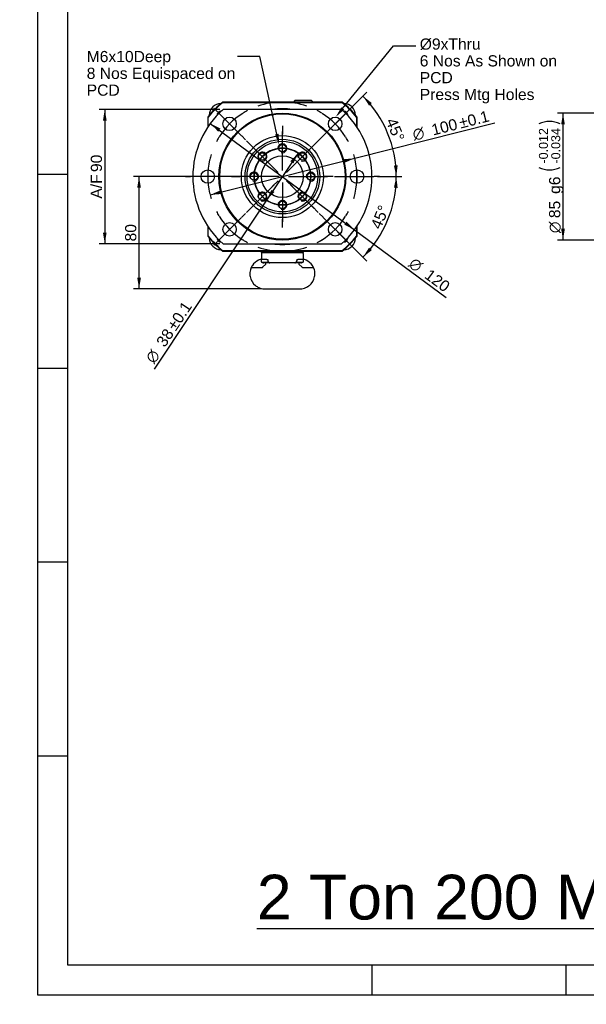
# Model space of a CAD drawing. Header units: millimetres. Extents: x 0 to 847, y -3 to 594.
# Tile 1 of 8: x 0 to 190, y -3 to 327. Entities that reach past the tile are written whole.
import ezdxf
from ezdxf import colors
from ezdxf.entities.mleader import LeaderData, LeaderLine
from ezdxf.enums import TextEntityAlignment as Align
from ezdxf.lldxf.tags import DXFTag
from ezdxf.math import Vec2, Vec3

# ---------------------------------------------------------------- set-up
doc = ezdxf.new("R2010")
doc.units = ezdxf.units.MM
for name, color, linetype in [('022510201-FRONT_', 7, 'Continuous'), ('022510203-R1-RAM', 7, 'Continuous'), ('315594', 7, 'Continuous'), ('315980', 7, 'Continuous'), ('315995', 7, 'Continuous'), ('Default', 7, 'Continuous'), ('FRONT_SEAL_50625', 7, 'Continuous'), ('Layer1', 7, 'Continuous'), ('PART204', 7, 'Continuous')]:
    doc.layers.add(name, color=color, linetype=linetype)
doc.styles.add('SEACAD_Arial', font='arial.ttf')
doc.styles.add('SEACAD_Solid_Edge_ANSI1_Symbols', font='semeca1.ttf')
tags = doc.linetypes.add('CENTER2', pattern=[28.575, 19.05, -3.175, 3.175, -3.175]).pattern_tags.tags
tags[10:11] = [DXFTag(74, 4), DXFTag(75, 0), DXFTag(340, '0'), DXFTag(46, 0.0), DXFTag(50, 0.0), DXFTag(44, 0.0), DXFTag(45, 0.0)]
tags[8:9] = [DXFTag(74, 4), DXFTag(75, 0), DXFTag(340, '0'), DXFTag(46, 0.0), DXFTag(50, 0.0), DXFTag(44, 0.0), DXFTag(45, 0.0)]
tags[6:7] = [DXFTag(74, 4), DXFTag(75, 0), DXFTag(340, '0'), DXFTag(46, 0.0), DXFTag(50, 0.0), DXFTag(44, 0.0), DXFTag(45, 0.0)]
tags[4:5] = [DXFTag(74, 4), DXFTag(75, 0), DXFTag(340, '0'), DXFTag(46, 0.0), DXFTag(50, 0.0), DXFTag(44, 0.0), DXFTag(45, 0.0)]
doc.dimstyles.new('ISO', dxfattribs={"dimtxt": 3.75, "dimasz": 3.75, "dimexe": 1.875, "dimexo": 1.125, "dimgap": 1.875, "dimtad": 1, "dimlfac": 2, "dimdsep": 46, "dimtxsty": 'SEACAD_Arial', "dimblk1": '_SE_FILLED', "dimblk2": '_SE_FILLED', "dimsah": 1, "dimcen": 1.875, "dimadec": 0, "dimazin": 0, "dimtfac": 1, "dimtdec": 3, "dimtmove": 0, "dimatfit": 3, "dimfxl": 1, "dimtolj": 1, "dimarcsym": 0})

# ---------------------------------------------------------------- blocks, each defined once
blk = doc.blocks.new('_DOT')
at = {"color": 0}
blk.add_line((0, 0), (-1, 0), dxfattribs=at)
at = {"color": 0, "const_width": 0.333}
blk.add_lwpolyline([(-0.1665, 0, 1), (0.1665, 0, 1)], format="xyb", close=True, dxfattribs=at)
blk = doc.blocks.new('SE')
at = {"layer": 'Default', "color": 7, "linetype": 'CENTER2'}
blk.add_circle((88, 274.03), 9.5, dxfattribs=at)
blk = doc.blocks.new('SEANNOT_GROUP14')
at = {"layer": 'Default', "color": 7, "linetype": 'CENTER2'}
for p, q in [((75.98, 286.05), (77.75, 284.28)), ((85.26, 276.77), (77.3, 284.72)), ((86.58, 275.44), (84.82, 277.21))]:
    blk.add_line(p, q, dxfattribs=at)
for start, end in [(101.0749, 168.9251), (89.7665, 104.8443), (165.1557, 180.2335)]:
    blk.add_arc((88, 274.03), 9.5, start, end, dxfattribs=at)
blk = doc.blocks.new('SEANNOT_GROUP15')
at = {"layer": 'Default', "color": 7, "linetype": 'CENTER2'}
for p, q in [((88, 272.03), (88, 269.26)), ((88, 270.15), (88, 258.9)), ((88, 257.03), (88, 259.8))]:
    blk.add_line(p, q, dxfattribs=at)
for start, end in [(224.7665, 241.4773), (298.5227, 315.2335), (236.0749, 303.9251)]:
    blk.add_arc((88, 274.03), 9.5, start, end, dxfattribs=at)
blk = doc.blocks.new('SEANNOT_GROUP16')
at = {"layer": 'Default', "color": 7, "linetype": 'CENTER2'}
for p, q in [((71, 274.03), (73.77, 274.03)), ((84.12, 274.03), (72.87, 274.03)), ((86, 274.03), (83.23, 274.03))]:
    blk.add_line(p, q, dxfattribs=at)
for start, end in [(134.7665, 151.4773), (146.0749, 213.9251), (208.5227, 225.2335)]:
    blk.add_arc((88, 274.03), 9.5, start, end, dxfattribs=at)
blk = doc.blocks.new('SEANNOT_GROUP17')
at = {"layer": 'Default', "color": 7, "linetype": 'CENTER2'}
for p, q in [((90, 274.03), (92.77, 274.03)), ((91.87, 274.03), (103.12, 274.03)), ((105, 274.03), (102.23, 274.03))]:
    blk.add_line(p, q, dxfattribs=at)
for start, end in [(28.5227, 45.2335), (326.0749, 33.9251), (314.7665, 331.4773)]:
    blk.add_arc((88, 274.03), 9.5, start, end, dxfattribs=at)
blk = doc.blocks.new('SEANNOT_GROUP18')
at = {"layer": 'Default', "color": 7, "linetype": 'CENTER2'}
for p, q in [((88, 291.03), (88, 288.26)), ((88, 277.9), (88, 289.15)), ((88, 276.03), (88, 278.8))]:
    blk.add_line(p, q, dxfattribs=at)
for start, end in [(118.5227, 135.2335), (56.0749, 123.9251), (44.7665, 61.4773)]:
    blk.add_arc((88, 274.03), 9.5, start, end, dxfattribs=at)
blk = doc.blocks.new('SEANNOT_GROUP19')
at = {"layer": 'Default', "color": 7, "linetype": 'CENTER2'}
for p, q in [((89.41, 272.62), (91.37, 270.66)), ((90.74, 271.29), (98.69, 263.33)), ((100.02, 262.01), (98.06, 263.97))]:
    blk.add_line(p, q, dxfattribs=at)
for start, end in [(343.5227, 0.2335), (281.0749, 348.9251), (269.7665, 286.4773)]:
    blk.add_arc((88, 274.03), 9.5, start, end, dxfattribs=at)
blk = doc.blocks.new('SEANNOT_GROUP20')
at = {"layer": 'Default', "color": 7, "linetype": 'CENTER2'}
for p, q in [((90.74, 276.77), (98.69, 284.72)), ((100.02, 286.05), (98.06, 284.09)), ((89.41, 275.44), (91.37, 277.4))]:
    blk.add_line(p, q, dxfattribs=at)
for start, end in [(73.5227, 90.2335), (11.0749, 78.9251), (359.7665, 16.4773)]:
    blk.add_arc((88, 274.03), 9.5, start, end, dxfattribs=at)
blk = doc.blocks.new('SEANNOT_GROUP21')
at = {"layer": 'Default', "color": 7, "linetype": 'CENTER2'}
for p, q in [((85.26, 271.29), (77.3, 263.33)), ((86.58, 272.62), (84.63, 270.66)), ((75.98, 262.01), (77.94, 263.97))]:
    blk.add_line(p, q, dxfattribs=at)
for start, end in [(179.7665, 196.4773), (191.0749, 258.9251), (253.5227, 270.2335)]:
    blk.add_arc((88, 274.03), 9.5, start, end, dxfattribs=at)
blk = doc.blocks.new('SE1')
at = {"layer": 'Default', "color": 7, "linetype": 'CENTER2'}
for start, end in [(70.7831, 109.2169), (250.7831, 289.2169)]:
    blk.add_arc((88, 274.03), 25, start, end, dxfattribs=at)
blk = doc.blocks.new('SEANNOT_GROUP22')
at = {"layer": 'Default', "color": 7, "linetype": 'CENTER2'}
for p, q in [((65.02, 297.01), (66.26, 295.77)), ((74.3, 287.73), (66.34, 295.68)), ((75.62, 286.4), (74.39, 287.64))]:
    blk.add_line(p, q, dxfattribs=at)
for start, end in [(122.1084, 147.8916), (117.8113, 121.822), (148.178, 152.1887)]:
    blk.add_arc((88, 274.03), 25, start, end, dxfattribs=at)
blk = doc.blocks.new('SEANNOT_GROUP23')
at = {"layer": 'Default', "color": 7, "linetype": 'CENTER2'}
for p, q in [((75.62, 261.66), (74.39, 260.42)), ((74.3, 260.33), (66.34, 252.37)), ((65.02, 251.05), (66.26, 252.29))]:
    blk.add_line(p, q, dxfattribs=at)
for start, end in [(207.8113, 211.822), (212.1084, 237.8916), (238.178, 242.1887)]:
    blk.add_arc((88, 274.03), 25, start, end, dxfattribs=at)
blk = doc.blocks.new('SEANNOT_GROUP24')
at = {"layer": 'Default', "color": 7, "linetype": 'CENTER2'}
for p, q in [((55.5, 274.03), (57.25, 274.03)), ((68.62, 274.03), (57.37, 274.03)), ((70.5, 274.03), (68.75, 274.03))]:
    blk.add_line(p, q, dxfattribs=at)
for start, end in [(162.8113, 166.822), (167.1084, 192.8916), (193.178, 197.1887)]:
    blk.add_arc((88, 274.03), 25, start, end, dxfattribs=at)
blk = doc.blocks.new('SEANNOT_GROUP25')
at = {"layer": 'Default', "color": 7, "linetype": 'CENTER2'}
for p, q in [((110.98, 297.01), (109.74, 295.77)), ((101.7, 287.73), (109.65, 295.68)), ((100.37, 286.4), (101.61, 287.64))]:
    blk.add_line(p, q, dxfattribs=at)
for start, end in [(58.178, 62.1887), (32.1084, 57.8916), (27.8113, 31.822)]:
    blk.add_arc((88, 274.03), 25, start, end, dxfattribs=at)
blk = doc.blocks.new('SEANNOT_GROUP26')
at = {"layer": 'Default', "color": 7, "linetype": 'CENTER2'}
for p, q in [((100.37, 261.66), (101.61, 260.42)), ((101.7, 260.33), (109.65, 252.37)), ((110.98, 251.05), (109.74, 252.29))]:
    blk.add_line(p, q, dxfattribs=at)
for start, end in [(302.1084, 327.8916), (328.178, 332.1887), (297.8113, 301.822)]:
    blk.add_arc((88, 274.03), 25, start, end, dxfattribs=at)
blk = doc.blocks.new('SEANNOT_GROUP27')
at = {"layer": 'Default', "color": 7, "linetype": 'CENTER2'}
for p, q in [((105.5, 274.03), (107.25, 274.03)), ((107.37, 274.03), (118.62, 274.03)), ((120.5, 274.03), (118.75, 274.03))]:
    blk.add_line(p, q, dxfattribs=at)
for start, end in [(13.178, 17.1887), (347.1084, 12.8916), (342.8113, 346.822)]:
    blk.add_arc((88, 274.03), 25, start, end, dxfattribs=at)
blk = doc.blocks.new('SE3')
at = {"color": 7, "linetype": 'Continuous'}
for p, q in [((6, 593.88), (6, -0.12)), ((16, 583.88), (16, 9.88)), ((6, 274.88), (16, 274.88)), ((6, 209.88), (16, 209.88)), ((6, 144.88), (16, 144.88)), ((6, 79.88), (16, 79.88)), ((16, 9.88), (837, 9.88)), ((118, 9.88), (118, -0.12)), ((183, 9.88), (183, -0.12)), ((6, -0.12), (847, -0.12))]:
    blk.add_line(p, q, dxfattribs=at)
blk = doc.blocks.new('SE2')
at = {"layer": 'Default'}
blk.add_blockref('SE3', (0, 0), dxfattribs=at)
blk = doc.blocks.new('SE12')
at = {"layer": '022510201-FRONT_', "color": 7, "linetype": 'Continuous'}
for p, q in [((107.84, 296.53), (68.16, 296.53)), ((68.16, 251.53), (107.84, 251.53))]:
    blk.add_line(p, q, dxfattribs=at)
for centre, radius in [((88, 274.03), 21.25), ((88, 274.03), 21), ((70.32, 291.71), 2.25), ((105.68, 291.71), 2.25), ((63, 274.03), 2.25), ((113, 274.03), 2.25), ((70.32, 256.35), 2.25), ((105.68, 256.35), 2.25)]:
    blk.add_circle(centre, radius, dxfattribs=at)
for start, end in [(131.4096, 228.5904), (311.4096, 48.5904)]:
    blk.add_arc((88, 274.03), 30, start, end, dxfattribs=at)
at = {"layer": '022510203-R1-RAM', "color": 7, "linetype": 'Continuous'}
for centre, radius in [((88, 274.03), 11.83), ((88, 283.53), 1.23), ((81.28, 280.75), 1.23), ((88, 274.03), 7), ((94.72, 280.75), 1.23), ((78.5, 274.03), 1.23), ((97.5, 274.03), 1.23), ((81.28, 267.31), 1.23), ((94.72, 267.31), 1.23), ((88, 264.53), 1.23)]:
    blk.add_circle(centre, radius, dxfattribs=at)
for centre in [(88, 283.53), (81.28, 280.75), (94.72, 280.75), (78.5, 274.03), (97.5, 274.03), (81.28, 267.31), (94.72, 267.31), (88, 264.53)]:
    blk.add_arc(centre, 1.5, 255, 195, dxfattribs=at)
at = {"layer": '315594', "color": 7, "linetype": 'Continuous'}
for p, q in [((81.02, 248.28), (81.02, 246.28)), ((94.97, 248.28), (94.97, 246.28)), ((82.81, 246.28), (80.94, 246.28)), ((80.94, 246.28), (80.94, 245.53)), ((83.49, 245.28), (81.19, 245.28)), ((82.44, 244.7), (81.37, 243.64)), ((83.77, 245.13), (81.77, 245.13)), ((82.81, 246.28), (83.14, 246.28)), ((83.14, 246.28), (83.14, 245.88)), ((92.22, 245.13), (83.77, 245.13)), ((94.22, 245.13), (92.22, 245.13)), ((94.81, 245.28), (92.51, 245.28)), ((92.86, 246.28), (93.18, 246.28)), ((92.86, 246.28), (92.86, 245.88)), ((95.06, 246.28), (93.18, 246.28)), ((94.62, 243.64), (93.56, 244.7)), ((95.06, 245.53), (95.06, 246.28)), ((77.41, 243.19), (77.41, 243.18)), ((77.47, 243.28), (77.42, 243.2)), ((77.53, 243.43), (77.44, 243.25)), ((77.44, 243.24), (77.55, 243.42)), ((77.51, 243.34), (77.47, 243.28)), ((81.17, 243.5), (77.88, 243.5)), ((80.14, 243.5), (77.88, 243.5)), ((81.14, 243.5), (80.14, 243.5)), ((81.27, 243.52), (81.26, 243.5)), ((81.27, 243.5), (81.26, 243.5)), ((94.74, 243.5), (94.73, 243.5)), ((98.12, 243.5), (94.83, 243.5)), ((95.86, 243.5), (94.85, 243.5)), ((98.12, 243.5), (95.86, 243.5)), ((98.45, 243.42), (98.56, 243.24)), ((98.53, 243.28), (98.48, 243.34)), ((98.58, 243.2), (98.52, 243.28)), ((82.15, 236.43), (93.85, 236.43))]:
    blk.add_line(p, q, dxfattribs=at)
for centre, radius, start, end in [((81.27, 248.28), 0.25, 90, 180), ((94.72, 248.28), 0.25, 0, 90), ((82.14, 241.47), 5.03, 146.6851, 148.698), ((82.15, 241.47), 5.04, 115.1486, 146.6842), ((82.15, 241.42), 5.08, 102.8457, 114.8688), ((81.19, 245.53), 0.25, 180, 270), ((81.77, 245.88), 0.75, 233.4629, 270), ((82.26, 244.88), 0.25, 315, 90), ((93.73, 244.88), 0.25, 90, 225), ((94.22, 245.88), 0.75, 270, 305.6053), ((94.81, 245.53), 0.25, 270, 0), ((93.85, 241.41), 5.09, 65.9333, 77.2059), ((93.85, 241.47), 5.04, 33.3158, 65.5701), ((93.85, 241.47), 5.03, 31.302, 33.3149), ((82.15, 241.47), 5.04, 160.1916, 180), ((81.41, 241.59), 4.3, 181.5876, 185.2123), ((81.36, 241.39), 4.25, 182.5167, 191.2461), ((82.15, 241.47), 5.04, 159.9156, 160.1915), ((82.15, 241.47), 5.04, 152.0489, 159.3767), ((82, 241.55), 4.86, 148.0251, 158.893), ((77.88, 243.02), 0.498, 89.2831, 143), ((77.88, 243), 0.5, 90.0007, 131.7166), ((82.15, 241.47), 5.04, 148.6937, 151.6584), ((82.18, 242.85), 1.13, 133.9068, 145.628), ((93.97, 242.97), 0.933, 33.1908, 46.3193), ((98.12, 243.02), 0.498, 37, 90.7169), ((94, 241.55), 4.86, 21.107, 31.9749), ((98.12, 243), 0.5, 48.2835, 89.9996), ((93.85, 241.47), 5.04, 28.3468, 31.3063), ((93.85, 241.47), 5.04, 20.622, 27.9484), ((93.85, 241.47), 5.04, 19.8088, 20.083), ((93.85, 241.47), 5.04, 0, 19.8083), ((94.64, 241.39), 4.25, 348.7525, 357.4836), ((94.59, 241.59), 4.3, 354.551, 358.4121), ((82.15, 241.47), 5.04, 190.6989, 231.5548), ((93.85, 241.47), 5.04, 307.5175, 349.3013), ((81.87, 241.05), 4.54, 230.7472, 246.9335), ((82.15, 241.47), 5.04, 246.6992, 267.9454), ((82.15, 241.39), 4.95, 266.3782, 268.5387), ((82.17, 241.66), 5.23, 267.8143, 269.7926), ((93.84, 237.17), 0.74, 270.7671, 280.8857), ((93.85, 241.4), 4.96, 271.4604, 273.6159), ((93.85, 241.47), 5.04, 272.0546, 293.3008), ((93.85, 241.47), 5.04, 293.3003, 303.2898), ((94.12, 241.05), 4.53, 293.0653, 309.2063)]:
    blk.add_arc(centre, radius, start, end, dxfattribs=at)
for centre, major_axis, ratio, start_param, end_param in [((80.45, 237.53), (0.297, 0.689), 0.59679, 2.987115, 3.141595), ((95.54, 237.53), (-0.297, 0.689), 0.596789, 3.141593, 3.296074)]:
    blk.add_ellipse(centre, major_axis=major_axis, ratio=ratio, start_param=start_param, end_param=end_param, dxfattribs=at)
for points, knots in [([(83.14, 245.88), (83.14, 245.82), (83.15, 245.77), (83.19, 245.66), (83.21, 245.61), (83.3, 245.48), (83.36, 245.41), (83.5, 245.28), (83.56, 245.23), (83.68, 245.15), (83.73, 245.13), (83.77, 245.13)], [0, 0, 0, 0, 0.125, 0.125, 0.25, 0.25, 0.5, 0.5, 0.75, 0.75, 1, 1, 1, 1]), ([(92.22, 245.13), (92.27, 245.13), (92.32, 245.15), (92.44, 245.23), (92.5, 245.28), (92.6, 245.37), (92.63, 245.41), (92.7, 245.48), (92.73, 245.53), (92.79, 245.61), (92.81, 245.66), (92.85, 245.77), (92.86, 245.82), (92.86, 245.88)], [0, 0, 0, 0, 0.25, 0.25, 0.5, 0.5, 0.625, 0.625, 0.75, 0.75, 0.875, 0.875, 1, 1, 1, 1]), ([(81.27, 243.51), (81.27, 243.51), (81.27, 243.51), (81.23, 243.51), (81.19, 243.51), (81.15, 243.5)], [0.1501118, 0.1501118, 0.1501118, 0.1501118, 0.2590739, 0.5103308, 1, 1, 1, 1]), ([(94.62, 243.64), (94.62, 243.64), (94.61, 243.65), (94.61, 243.65), (94.61, 243.65), (94.61, 243.65)], [0.7310442, 0.7310442, 0.7310442, 0.7310442, 0.7635461, 0.8829908, 0.9300232, 0.9300232, 0.9300232, 0.9300232]), ([(94.84, 243.5), (94.81, 243.51), (94.77, 243.51), (94.73, 243.51), (94.73, 243.51), (94.73, 243.51)], [0, 0, 0, 0, 0.4897137, 0.7409762, 0.8497824, 0.8497824, 0.8497824, 0.8497824]), ([(94.85, 243.5), (94.85, 243.5), (94.83, 243.5), (94.82, 243.5), (94.82, 243.5)], [0, 0, 0, 0, 0.2194319, 0.3703572, 0.3703572, 0.3703572, 0.3703572])]:
    blk.add_open_spline(points, degree=3, knots=knots, dxfattribs=at)
for points, weights in [([(77.51, 243.34), (77.52, 243.35), (77.53, 243.37), (77.55, 243.38)], [1.01258778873, 1.02099948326, 1.03362696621, 1.05047023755]), ([(98.45, 243.38), (98.46, 243.37), (98.47, 243.35), (98.48, 243.34)], [1.05049687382, 1.03365153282, 1.02102079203, 1.01260465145])]:
    blk.add_rational_spline(points, weights, degree=3, dxfattribs=at)
blk.add_open_spline([(81.18, 243.5), (81.17, 243.5), (81.16, 243.5), (81.14, 243.5)], degree=3, dxfattribs=at)
at = {"layer": '315980', "color": 7, "linetype": 'Continuous'}
for centre, start, end in [((67.5, 294.53), 91.2362, 178.7638), ((108.5, 294.53), 1.2362, 88.7638), ((67.5, 253.53), 181.2362, 268.7638), ((108.5, 253.53), 271.2362, 358.7638)]:
    blk.add_arc(centre, 4, start, end, dxfattribs=at)
at = {"layer": '315995', "color": 7, "linetype": 'Continuous'}
for p, q in [((80.87, 248.78), (80.87, 249.03)), ((82.37, 248.53), (81.12, 248.53)), ((93.62, 248.53), (82.37, 248.53)), ((94.87, 248.53), (93.62, 248.53)), ((95.12, 248.78), (95.12, 249.03))]:
    blk.add_line(p, q, dxfattribs=at)
for centre, start, end in [((81.12, 248.78), 180, 270), ((94.87, 248.78), 270, 0)]:
    blk.add_arc(centre, 0.25, start, end, dxfattribs=at)
at = {"layer": 'FRONT_SEAL_50625', "color": 7, "linetype": 'Continuous'}
for radius in [13.75, 12.5]:
    blk.add_circle((88, 274.03), radius, dxfattribs=at)
at = {"layer": 'PART204', "color": 7, "linetype": 'Continuous'}
for p, q in [((107.97, 299.03), (68.02, 299.03)), ((68.08, 298.88), (107.92, 298.88)), ((92.21, 299.53), (91.72, 299.03)), ((97.79, 299.53), (92.21, 299.53)), ((98.27, 299.03), (97.79, 299.53)), ((63, 294), (63, 290.61)), ((63.15, 290.84), (63.15, 293.95)), ((112.85, 293.95), (112.85, 290.84)), ((113, 290.61), (113, 294)), ((63, 276.28), (63, 271.78)), ((63.15, 271.78), (63.15, 276.27)), ((112.85, 276.27), (112.85, 271.78)), ((113, 271.78), (113, 276.28)), ((63, 257.45), (63, 254.05)), ((113, 254.05), (113, 257.45)), ((63.15, 254.11), (63.15, 257.22)), ((112.85, 257.22), (112.85, 254.11)), ((68.02, 249.03), (107.97, 249.03)), ((107.92, 249.18), (68.08, 249.18))]:
    blk.add_line(p, q, dxfattribs=at)
for centre, radius, start, end in [((88, 274.03), 32, 128.6248, 141.3752), ((88, 274.03), 31.85, 128.7193, 141.2807), ((88, 274.03), 31.85, 38.7193, 51.2807), ((88, 274.03), 32, 38.6248, 51.3752), ((67.67, 294.36), 1.66, 92.7035, 177.2965), ((88, 274.03), 22.75, 81.4981, 98.5019), ((108.33, 294.36), 1.66, 2.7035, 87.2965), ((67.67, 294.36), 1.66, 295.682, 334.318), ((108.33, 294.36), 1.66, 205.682, 244.318), ((88, 274.03), 31.85, 218.7193, 231.2807), ((67.67, 253.7), 1.66, 25.682, 64.318), ((108.33, 253.7), 1.66, 115.682, 154.318), ((88, 274.03), 31.85, 308.7193, 321.2807), ((88, 274.03), 32, 218.6248, 231.3752), ((67.67, 253.7), 1.66, 182.7035, 267.2965), ((88, 274.03), 22.75, 261.4981, 278.5019), ((88, 274.03), 32, 308.6248, 321.3752), ((108.33, 253.7), 1.66, 272.7035, 357.2965)]:
    blk.add_arc(centre, radius, start, end, dxfattribs=at)
for points in [[(68.08, 298.88), (68.05, 298.95), (68.02, 299.03)], [(107.92, 298.88), (107.95, 298.95), (107.97, 299.03)], [(63.15, 293.95), (63.07, 293.98), (63, 294)], [(112.85, 293.95), (112.92, 293.98), (113, 294)], [(63.15, 254.11), (63.07, 254.08), (63, 254.05)], [(112.85, 254.11), (112.92, 254.08), (113, 254.05)], [(68.08, 249.18), (68.05, 249.1), (68.02, 249.03)], [(107.92, 249.18), (107.95, 249.1), (107.97, 249.03)]]:
    blk.add_open_spline(points, degree=2, dxfattribs=at)
blk = doc.blocks.new('DMBLK1')
at = {"layer": 'Default', "linetype": 'Continuous'}
for points in [[(181.38, 291.53), (182.63, 291.53), (182, 295.28)], [(181.38, 256.53), (182, 252.78), (182.63, 256.53)]]:
    blk.add_hatch(color=7, dxfattribs=at).paths.add_polyline_path(points)
at = {"layer": 'Default', "color": 7, "linetype": 'Continuous'}
for p, q in [((231.33, 295.28), (180.13, 295.28)), ((182, 295.28), (182, 252.78)), ((231.33, 252.78), (180.13, 252.78))]:
    blk.add_line(p, q, dxfattribs=at)
for centre, start, end in [((177.5, 284.54), 63.4349, 116.5651), ((177.5, 284.23), 243.4349, 296.5651)]:
    blk.add_arc(centre, 7.97, start, end, dxfattribs=at)
for s, height, style, p in [('-0.012', 3, 'SEACAD_Arial', (173.94, 278.41)), ('-0.034', 3, 'SEACAD_Arial', (178.07, 278.41)), ('g6', 3.75, 'SEACAD_Arial', (177.32, 268.23)), ('85', 3.75, 'SEACAD_Arial', (177.32, 260.11)), ('O', 3.75, 'SEACAD_Solid_Edge_ANSI1_Symbols', (177.32, 255.09))]:
    blk.add_text(s, height=height, rotation=90, dxfattribs=dict(at, style=style)).set_placement(p, align=Align.TOP_LEFT)
blk = doc.blocks.new('_SE_FILLED')
at = {"color": 0}
blk.add_line((0, 0), (-1, 0), dxfattribs=at)
blk.add_solid([(0, 0), (-1, -0.1665), (-1, 0.1665), (0, 0)], dxfattribs=at)
blk = doc.blocks.new('GDimGGroup')
at = {"layer": 'Default', "linetype": 'Continuous'}
for points in [[(108.45, 279.85), (108.75, 278.64), (112.23, 280.16)], [(67.25, 269.42), (63.76, 267.89), (67.55, 268.21)]]:
    blk.add_hatch(color=7, dxfattribs=at).paths.add_polyline_path(points)
at = {"layer": 'Default', "color": 7, "linetype": 'Continuous'}
for p, q in [((112.23, 280.16), (159.13, 292.04)), ((63.76, 267.89), (112.23, 280.16))]:
    blk.add_line(p, q, dxfattribs=at)
for s, style, p in [('±0.1', 'SEACAD_Arial', (146.83, 293.76)), ('O', 'SEACAD_Solid_Edge_ANSI1_Symbols', (131.24, 289.81)), ('100', 'SEACAD_Arial', (137.57, 291.41))]:
    blk.add_text(s, height=3.75, rotation=14.2055, dxfattribs=dict(at, style=style)).set_placement(p, align=Align.TOP_LEFT)
blk = doc.blocks.new('DMBLK5')
at = {"layer": 'Default', "linetype": 'Continuous'}
for points in [[(39.36, 270.28), (40.61, 270.28), (39.99, 274.03)], [(39.36, 240.18), (39.99, 236.43), (40.61, 240.18)]]:
    blk.add_hatch(color=7, dxfattribs=at).paths.add_polyline_path(points)
at = {"layer": 'Default', "color": 7, "linetype": 'Continuous'}
for p, q in [((86.87, 274.03), (38.11, 274.03)), ((39.99, 236.43), (39.99, 274.03)), ((81.02, 236.43), (38.11, 236.43))]:
    blk.add_line(p, q, dxfattribs=at)
at = {"layer": 'Default', "color": 7, "linetype": 'Continuous', "style": 'SEACAD_Arial'}
blk.add_text('80', height=3.75, rotation=90, dxfattribs=at).set_placement((35.3, 252.3), align=Align.TOP_LEFT)
blk = doc.blocks.new('GDimGGroup1')
at = {"layer": 'Default', "linetype": 'Continuous'}
for points in [[(91.71, 278.47), (93.27, 281.94), (90.67, 279.16)], [(85.33, 268.9), (84.29, 269.59), (82.73, 266.12)]]:
    blk.add_hatch(color=7, dxfattribs=at).paths.add_polyline_path(points)
at = {"layer": 'Default', "color": 7, "linetype": 'Continuous'}
for p, q in [((93.27, 281.94), (82.73, 266.12)), ((82.73, 266.12), (45.04, 209.53))]:
    blk.add_line(p, q, dxfattribs=at)
for s, style, p in [('±0.1', 'SEACAD_Arial', (49.15, 224.17)), ('38', 'SEACAD_Arial', (45.48, 218.66)), ('O', 'SEACAD_Solid_Edge_ANSI1_Symbols', (41.87, 213.22))]:
    blk.add_text(s, height=3.75, rotation=56.333, dxfattribs=dict(at, style=style)).set_placement(p, align=Align.TOP_LEFT)
blk = doc.blocks.new('DMBLK6')
at = {"layer": 'Default', "linetype": 'Continuous'}
for points in [[(117.97, 298.66), (114.99, 301.02), (117.04, 297.82)], [(125.36, 277.74), (126.17, 274.03), (126.61, 277.81)]]:
    blk.add_hatch(color=7, dxfattribs=at).paths.add_polyline_path(points)
at = {"layer": 'Default', "color": 7, "linetype": 'Continuous'}
for p, q in [((98.86, 284.89), (116.31, 302.35)), ((119.87, 274.03), (128.04, 274.03))]:
    blk.add_line(p, q, dxfattribs=at)
blk.add_arc((88, 274.03), 38.17, 0, 45, dxfattribs=at)
at = {"layer": 'Default', "color": 7, "linetype": 'Continuous', "style": 'SEACAD_Arial'}
blk.add_text('45°', height=3.75, rotation=292.5, dxfattribs=at).set_placement((126.06, 294.12), align=Align.TOP_LEFT)
blk = doc.blocks.new('DMBLK7')
at = {"layer": 'Default', "linetype": 'Continuous'}
for points in [[(126.61, 270.25), (126.17, 274.03), (125.36, 270.32)], [(117.04, 250.24), (114.99, 247.04), (117.97, 249.4)]]:
    blk.add_hatch(color=7, dxfattribs=at).paths.add_polyline_path(points)
at = {"layer": 'Default', "color": 7, "linetype": 'Continuous'}
for p, q in [((119.87, 274.03), (128.04, 274.03)), ((106.47, 255.56), (116.31, 245.71))]:
    blk.add_line(p, q, dxfattribs=at)
blk.add_arc((88, 274.03), 38.17, 315, 0, dxfattribs=at)
at = {"layer": 'Default', "color": 7, "linetype": 'Continuous', "style": 'SEACAD_Arial'}
blk.add_text('45°', height=3.75, rotation=67.5, dxfattribs=at).set_placement((117.4, 257.53), align=Align.TOP_LEFT)
blk = doc.blocks.new('DMBLK8')
at = {"layer": 'Default', "linetype": 'Continuous'}
for points in [[(27.88, 292.78), (29.13, 292.78), (28.5, 296.53)], [(27.88, 255.28), (28.5, 251.53), (29.13, 255.28)]]:
    blk.add_hatch(color=7, dxfattribs=at).paths.add_polyline_path(points)
at = {"layer": 'Default', "color": 7, "linetype": 'Continuous'}
for p, q in [((67.03, 296.53), (26.63, 296.53)), ((28.5, 296.53), (28.5, 251.53)), ((67.03, 251.53), (26.63, 251.53))]:
    blk.add_line(p, q, dxfattribs=at)
at = {"layer": 'Default', "color": 7, "linetype": 'Continuous', "style": 'SEACAD_Arial'}
for s, p in [('90', (23.81, 275.55)), ('A/F', (23.81, 266.64))]:
    blk.add_text(s, height=3.75, rotation=90, dxfattribs=at).set_placement(p, align=Align.TOP_LEFT)
blk = doc.blocks.new('DMBLK10')
at = {"layer": 'Default', "linetype": 'Continuous'}
for points in [[(67.25, 290.12), (63.86, 291.84), (66.5, 289.11)], [(109.49, 258.95), (108.75, 257.94), (112.14, 256.22)]]:
    blk.add_hatch(color=7, dxfattribs=at).paths.add_polyline_path(points)
at = {"layer": 'Default', "color": 7, "linetype": 'Continuous'}
for p, q in [((63.86, 291.84), (112.14, 256.22)), ((112.14, 256.22), (142.87, 233.54))]:
    blk.add_line(p, q, dxfattribs=at)
for s, style, p in [('O', 'SEACAD_Solid_Edge_ANSI1_Symbols', (132.26, 247.2)), ('120', 'SEACAD_Arial', (137.51, 243.32))]:
    blk.add_text(s, height=3.75, rotation=323.5796, dxfattribs=dict(at, style=style)).set_placement(p, align=Align.TOP_LEFT)

msp = doc.modelspace()

# ---------------------------------------------------------------- block references
msp.add_blockref('SE2', (0, 0))
at = {"layer": 'Default'}
for name in ['SE12', 'SEANNOT_GROUP22', 'SE1', 'SEANNOT_GROUP25', 'GDimGGroup', 'SEANNOT_GROUP18', 'SEANNOT_GROUP14', 'SEANNOT_GROUP20', 'GDimGGroup1', 'SEANNOT_GROUP24', 'SEANNOT_GROUP16', 'SE', 'SEANNOT_GROUP17', 'SEANNOT_GROUP27', 'SEANNOT_GROUP21', 'SEANNOT_GROUP19', 'SEANNOT_GROUP15', 'SEANNOT_GROUP23', 'SEANNOT_GROUP26']:
    msp.add_blockref(name, (0, 0), dxfattribs=at)

# ---------------------------------------------------------------- texts
at = {"layer": 'Default', "insert": (79.4516, 20.5543), "char_height": 15, "width": 452.673924, "attachment_point": 7}
msp.add_mtext('{\\fArial|b0||i0||c0|p34;\\C7;\\L\\H15.;\\W1.;2 Ton 200 MM Stroke Servo Press Drawing }', dxfattribs=at)

# ---------------------------------------------------------------- dimensions: what is measured, and where the dimension line sits
at = {"layer": 'Default', "color": 7, "linetype": 'Continuous'}
for base, line1, line2, picture, middle in [((123.2628, 288.6367), ((87.9988, 274.0298), (98.0604, 284.0914)), ((87.9988, 274.0298), (107.2488, 274.0298)), 'DMBLK6', (123.2628, 288.6367)), ((123.2628, 259.423), ((87.9988, 274.0298), (107.2488, 274.0298)), ((87.9988, 274.0298), (105.6765, 256.3522)), 'DMBLK7', (123.2628, 259.423))]:
    dim = msp.add_angular_dim_2l(base=base, line1=line1, line2=line2, text='\\A1;<>', dimstyle='ISO', override={"dimtofl": 0}, dxfattribs=at)
    dim.commit()
    dim.dimension.update_dxf_attribs({"geometry": picture, "text_midpoint": middle, "dimtype": 162})
for base, p1, p2, text, picture, middle in [((28.5017, 296.5298), (68.1557, 296.5298), (68.1557, 251.5298), '\\A1;A/F <>', 'DMBLK8', (28.5017, 274.0298)), ((182.0046, 295.2798), (232.4504, 295.2798), (232.4504, 252.7798), '\\A1;%%C <> g6{\\H0.8x; {\\H2x;(} \\S-0.012^ -0.034;{\\H2x;)}}', 'DMBLK1', (182.0046, 274.0298))]:
    dim = msp.add_linear_dim(base=base, p1=p1, p2=p2, angle=270, text=text, dimstyle='ISO', dxfattribs=at)
    dim.commit()
    dim.dimension.update_dxf_attribs({"geometry": picture, "text_midpoint": middle, "dimtype": 161})
dim = msp.add_diameter_dim_2p(p1=(63.8583, 291.841), p2=(112.1393, 256.2187), text='\\A1;<>', dimstyle='ISO', override={"dimtmove": 1}, dxfattribs=at)
dim.commit()
dim.dimension.update_dxf_attribs({"geometry": 'DMBLK10', "text_midpoint": (128.4232, 244.2042), "dimtype": 163})
dim = msp.add_linear_dim(base=(39.9889, 274.0298), p1=(93.8488, 236.4298), p2=(87.9988, 274.0298), angle=90, text='\\A1;<>', dimstyle='ISO', override={"dimdec": 0, "dimrnd": 10, "dimtdec": 4}, dxfattribs=at)
dim.commit()
dim.dimension.update_dxf_attribs({"geometry": 'DMBLK5', "text_midpoint": (39.9889, 255.2298), "dimtype": 160})

# ---------------------------------------------------------------- leaders
at = {"color": 7, "linetype": 'Continuous'}
ml = msp.add_multileader_mtext('Standard', dxfattribs=at)
ml.set_content('{\\pxsm0.9;\\fArial|b0||i0||c0|p34;\\W1.;Amod\\P}', color=256)
ml.set_leader_properties()
ml.set_arrow_properties(name='DOT')
ml.build(insert=Vec2(0, 0))
ml.multileader.update_dxf_attribs({"leader_type": 0, "dogleg_length": 0, "arrow_head_size": 3})
ctx = ml.context
ctx.base_point, ctx.char_height, ctx.arrow_head_size, ctx.landing_gap_size = Vec3(666.3864, 61.4086), 3, 3, 1.05
ctx.text_align_type = 1
notes = []
notes.append((ctx, [(0, (0, 0, 0), (0, 0), (1, 0), 1, [])]))
ctx.mtext.insert, ctx.mtext.alignment = Vec3(673.7039, 62.9326), 2
ml = msp.add_multileader_mtext('Standard', dxfattribs=at)
ml.set_content('{\\pxsm0.9;\\fArial|b0||i0||c0|p34;\\W1.;27-04-2023\\P}', color=256)
ml.set_leader_properties()
ml.set_arrow_properties(name='DOT')
ml.build(insert=Vec2(0, 0))
ml.multileader.update_dxf_attribs({"leader_type": 0, "dogleg_length": 0, "arrow_head_size": 2})
ctx = ml.context
ctx.base_point, ctx.char_height, ctx.arrow_head_size, ctx.landing_gap_size = Vec3(680.9773, 61.4349), 2, 2, 0.7
ctx.text_align_type = 1
notes.append((ctx, [(0, (0, 0, 0), (0, 0), (1, 0), 1, [])]))
ctx.mtext.insert, ctx.mtext.alignment = Vec3(690.0113, 62.4519), 2
ml = msp.add_multileader_mtext('Standard', dxfattribs=at)
ml.set_content('{\\pxsm0.9;\\fArial|b0||i0||c0|p34;\\W1.;Harsh\\P}', color=256)
ml.set_leader_properties()
ml.set_arrow_properties(name='DOT')
ml.build(insert=Vec2(0, 0))
ml.multileader.update_dxf_attribs({"leader_type": 0, "dogleg_length": 0, "arrow_head_size": 3})
ctx = ml.context
ctx.base_point, ctx.char_height, ctx.arrow_head_size, ctx.landing_gap_size = Vec3(666.3921, 54.9048), 3, 3, 1.05
ctx.text_align_type = 1
notes.append((ctx, [(0, (0, 0, 0), (0, 0), (1, 0), 1, [])]))
ctx.mtext.insert, ctx.mtext.alignment = Vec3(673.6661, 56.4288), 2
ml = msp.add_multileader_mtext('Standard', dxfattribs=at)
ml.set_content('{\\pxsm0.9;\\fArial|b0||i0||c0|p34;\\W1.;27-04-2023\\P}', color=256)
ml.set_leader_properties()
ml.set_arrow_properties(name='DOT')
ml.build(insert=Vec2(0, 0))
ml.multileader.update_dxf_attribs({"leader_type": 0, "dogleg_length": 0, "arrow_head_size": 2})
ctx = ml.context
ctx.base_point, ctx.char_height, ctx.arrow_head_size, ctx.landing_gap_size = Vec3(680.8974, 54.2575), 2, 2, 0.7
ctx.text_align_type = 1
notes.append((ctx, [(0, (0, 0, 0), (0, 0), (1, 0), 1, [])]))
ctx.mtext.insert, ctx.mtext.alignment = Vec3(689.9314, 55.2745), 2
ml = msp.add_multileader_mtext('Standard', dxfattribs=at)
ml.set_content('{\\pxsm0.9;\\fArial|b0||i0||c0|p34;\\W1.;Amit\\P}', color=256)
ml.set_leader_properties()
ml.set_arrow_properties(name='DOT')
ml.build(insert=Vec2(0, 0))
ml.multileader.update_dxf_attribs({"leader_type": 0, "dogleg_length": 0, "arrow_head_size": 3})
ctx = ml.context
ctx.base_point, ctx.char_height, ctx.arrow_head_size, ctx.landing_gap_size = Vec3(667.6886, 48.2112), 3, 3, 1.05
ctx.text_align_type = 1
notes.append((ctx, [(0, (0, 0, 0), (0, 0), (1, 0), 1, [])]))
ctx.mtext.insert, ctx.mtext.alignment = Vec3(673.8616, 49.7262), 2
ml = msp.add_multileader_mtext('Standard', dxfattribs=at)
ml.set_content('{\\pxsm0.9;\\fArial|b1||i0||c0|p34;\\W1.;IS\\P}', color=256)
ml.set_leader_properties()
ml.set_arrow_properties(name='DOT')
ml.build(insert=Vec2(0, 0))
ml.multileader.update_dxf_attribs({"leader_type": 0, "dogleg_length": 0})
ctx = ml.context
ctx.base_point, ctx.landing_gap_size = Vec3(772.3726, 47.6567), 1.4
ctx.text_align_type = 1
notes.append((ctx, [(0, (0, 0, 0), (0, 0), (1, 0), 1, [])]))
ctx.mtext.insert, ctx.mtext.alignment = Vec3(776.6846, 49.6947), 2
ml = msp.add_multileader_mtext('Standard', dxfattribs=at)
ml.set_content('{\\pxsm0.9;\\fArial|b0||i0||c0|p34;\\W1.;27-04-2023\\P}', color=256)
ml.set_leader_properties()
ml.set_arrow_properties(name='DOT')
ml.build(insert=Vec2(0, 0))
ml.multileader.update_dxf_attribs({"leader_type": 0, "dogleg_length": 0, "arrow_head_size": 2})
ctx = ml.context
ctx.base_point, ctx.char_height, ctx.arrow_head_size, ctx.landing_gap_size = Vec3(680.914, 47.2319), 2, 2, 0.7
ctx.text_align_type = 1
notes.append((ctx, [(0, (0, 0, 0), (0, 0), (1, 0), 1, [])]))
ctx.mtext.insert, ctx.mtext.alignment = Vec3(689.948, 48.2489), 2
ml = msp.add_multileader_mtext('Standard', dxfattribs=at)
ml.set_content('{\\pxsm0.9;\\fArial|b1||i0||c0|p34;\\W1.;---\\P}', color=256)
ml.set_leader_properties()
ml.set_arrow_properties(name='DOT')
ml.build(insert=Vec2(0, 0))
ml.multileader.update_dxf_attribs({"leader_type": 0, "dogleg_length": 0, "arrow_head_size": 3})
ctx = ml.context
ctx.base_point, ctx.char_height, ctx.arrow_head_size, ctx.landing_gap_size = Vec3(680.3311, 36.7514), 3, 3, 1.05
ctx.text_align_type = 1
notes.append((ctx, [(0, (0, 0, 0), (0, 0), (1, 0), 1, [])]))
ctx.mtext.insert, ctx.mtext.alignment = Vec3(684.2916, 38.2514), 2
ml = msp.add_multileader_mtext('Standard', dxfattribs=at)
ml.set_content('{\\pxsm0.9;\\fArial|b1||i0||c0|p34;\\W1.;2 Ton 200 St Servo Press\\P}', color=256)
ml.set_leader_properties()
ml.set_arrow_properties(name='DOT')
ml.build(insert=Vec2(0, 0))
ml.multileader.update_dxf_attribs({"leader_type": 0, "dogleg_length": 0, "arrow_head_size": 3})
ctx = ml.context
ctx.base_point, ctx.char_height, ctx.arrow_head_size, ctx.landing_gap_size = Vec3(728.6732, 35.716), 3, 3, 1.05
ctx.text_align_type = 1
notes.append((ctx, [(0, (0, 0, 0), (0, 0), (1, 0), 1, [])]))
ctx.mtext.insert, ctx.mtext.alignment = Vec3(755.5387, 37.2445), 2
ml = msp.add_multileader_mtext('Standard', dxfattribs=at)
ml.set_content('{\\pxsm0.9;\\fArial|b1||i0||c0|p34;\\W1.;2 Ton 200 St Press\\P}', color=256)
ml.set_leader_properties()
ml.set_arrow_properties(name='DOT')
ml.build(insert=Vec2(0, 0))
ml.multileader.update_dxf_attribs({"leader_type": 0, "dogleg_length": 0})
ctx = ml.context
ctx.base_point, ctx.landing_gap_size = Vec3(728.4758, 26.4795), 1.4
ctx.text_align_type = 1
notes.append((ctx, [(0, (0, 0, 0), (0, 0), (1, 0), 1, [])]))
ctx.mtext.insert, ctx.mtext.alignment = Vec3(755.0958, 28.5175), 2
ml = msp.add_multileader_mtext('Standard', dxfattribs=at)
ml.set_content('{\\pxsm0.9;\\fArial|b1||i0||c0|p34;\\W1.;022510200\\P}', color=256)
ml.set_leader_properties()
ml.set_arrow_properties(name='DOT')
ml.build(insert=Vec2(0, 0))
ml.multileader.update_dxf_attribs({"leader_type": 0, "dogleg_length": 0, "arrow_head_size": 3})
ctx = ml.context
ctx.base_point, ctx.char_height, ctx.arrow_head_size, ctx.landing_gap_size = Vec3(726.464, 16.7758), 3, 3, 1.05
ctx.text_align_type = 1
notes.append((ctx, [(0, (0, 0, 0), (0, 0), (1, 0), 1, [])]))
ctx.mtext.insert, ctx.mtext.alignment = Vec3(738.748, 18.3013), 2
ml = msp.add_multileader_mtext('Standard', dxfattribs=at)
ml.set_content('{\\pxsm0.9;\\fArial|b1||i0||c0|p34;\\W1.;1 OF 1\\P}', color=256)
ml.set_leader_properties()
ml.set_arrow_properties(name='DOT')
ml.build(insert=Vec2(0, 0))
ml.multileader.update_dxf_attribs({"leader_type": 0, "dogleg_length": 0})
ctx = ml.context
ctx.base_point, ctx.landing_gap_size = Vec3(803.0727, 13.419), 1.4
ctx.text_align_type = 1
notes.append((ctx, [(0, (0, 0, 0), (0, 0), (1, 0), 1, [])]))
ctx.mtext.insert, ctx.mtext.alignment = Vec3(812.9327, 15.453), 2
ml = msp.add_multileader_mtext('Standard', dxfattribs=at)
ml.set_content('{\\pxsm0.9;\\fArial|b0||i0||c0|p34;\\W1.; \\P}', color=256)
ml.set_leader_properties()
ml.set_arrow_properties(name='DOT')
ml.build(insert=Vec2(0, 0))
ml.multileader.update_dxf_attribs({"leader_type": 0, "dogleg_length": 0, "arrow_head_size": 2.2})
ctx = ml.context
ctx.base_point, ctx.char_height, ctx.arrow_head_size, ctx.landing_gap_size = Vec3(708.7151, 12.2823), 2.2, 2.2, 0.77
ctx.text_align_type = 1
notes.append((ctx, [(0, (0, 0, 0), (0, 0), (1, 0), 1, [])]))
ctx.mtext.insert, ctx.mtext.alignment = Vec3(711.1419, 13.3823), 2
at = {"layer": 'Default', "color": 7, "linetype": 'Continuous'}
ml = msp.add_multileader_mtext('Standard', dxfattribs=at)
ml.set_content('{\\pxsm0.9;\\fArial|b0||i0||c0|p34;\\W1.;%%c9xThru\\P6 Nos As Shown on\\PPCD\\PPress Mtg Holes}', color=256)
ml.set_leader_properties()
ml.build(insert=Vec2(0, 0))
ml.multileader.update_dxf_attribs({"dogleg_length": 7.5, "arrow_head_size": 3.75})
ctx = ml.context
ctx.base_point, ctx.char_height, ctx.arrow_head_size, ctx.landing_gap_size = Vec3(132.0165, 318.0201), 3.75, 3.75, 1.3125
notes.append((ctx, [(0, (1, 1, 0), (125.204, 317.8951), (1, 0), 7.5, [(0, [(105.8311, 293.9522)], 0, [])])]))
ctx.mtext.insert = Vec3(134.0165, 320.3195)
ml = msp.add_multileader_mtext('Standard', dxfattribs=at)
ml.set_content('{\\pxsm0.9;\\fArial|b0||i0||c0|p34;\\W1.;M6x10Deep\\P8 Nos Equispaced on\\PPCD}', color=256)
ml.set_leader_properties()
ml.build(insert=Vec2(0, 0))
ml.multileader.update_dxf_attribs({"dogleg_length": 7.5, "arrow_head_size": 3.75})
ctx = ml.context
ctx.base_point, ctx.char_height, ctx.arrow_head_size, ctx.landing_gap_size = Vec3(20.4451, 314.3579), 3.75, 3.75, 1.3125
notes.append((ctx, [(0, (1, 1, 0), (80.4351, 314.2329), (-1, 0), 7.5, [(0, [(86.9381, 284.5905)], 0, [])])]))
ctx.mtext.insert = Vec3(22.4451, 316.1398)
at = {"layer": 'Layer1', "color": 7, "linetype": 'Continuous'}
ml = msp.add_multileader_mtext('Standard', dxfattribs=at)
ml.set_content('{\\pxsm0.9;\\fArial|b1||i0||c0|p34;\\W1.;00\\P}', color=256)
ml.set_leader_properties()
ml.set_arrow_properties(name='DOT')
ml.build(insert=Vec2(0, 0))
ml.multileader.update_dxf_attribs({"leader_type": 0, "dogleg_length": 0, "arrow_head_size": 3})
ctx = ml.context
ctx.base_point, ctx.char_height, ctx.arrow_head_size, ctx.landing_gap_size = Vec3(777.6396, 16.9582), 3, 3, 1.05
notes.append((ctx, [(0, (0, 0, 0), (0, 0), (1, 0), 1, [])]))
ctx.mtext.insert = Vec3(779.6396, 18.4837)
for ctx, leaders in notes:
    for number, flags, end, landing, length, lines in leaders:
        leader = LeaderData()
        leader.index, (leader.has_last_leader_line, leader.has_dogleg_vector, leader.attachment_direction) = number, flags
        leader.last_leader_point, leader.dogleg_vector, leader.dogleg_length = Vec3(end), Vec3(landing), length
        for number, points, colour, breaks in lines:
            line = LeaderLine()
            line.index, line.vertices, line.color, line.breaks = number, Vec3.list(points), colors.encode_raw_color(colour), breaks
            leader.lines.append(line)
        ctx.leaders.append(leader)

doc.saveas('drawing.dxf')
